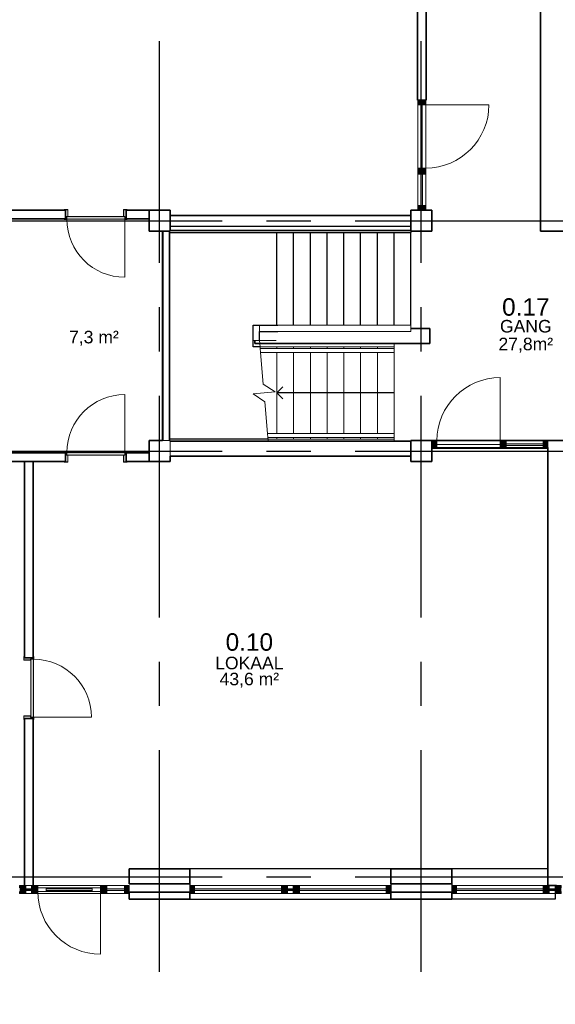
# Model space of a CAD drawing. Header units: millimetres. Extents: x -5940 to 121280, y -35718 to 26615.
# Tile 5 of 51: x 5495 to 13170, y -1827 to 12280. Entities that reach past the tile are written whole.
import ezdxf

# ---------------------------------------------------------------- set-up
doc = ezdxf.new("R2010")
doc.units = ezdxf.units.MM
doc.header["$LTSCALE"] = 100
doc.linetypes.add('CENTER', pattern=[50.8, 31.75, -6.35, 6.35, -6.35])
doc.linetypes.add('HIDDEN', pattern=[0.375, 0.25, -0.125])
for name, color, linetype in [('AL21----_BUITENWAND', 3, 'Continuous'), ('AL22----_BINNENWAND', 2, 'Continuous'), ('AL24----_TRAPPEN', 1, 'Continuous'), ('AL28----_CONSTRUCTIES', 4, 'Continuous'), ('AL31----_BUITENKOZIJN', 1, 'Continuous'), ('AL32----_BINNENKOZIJN', 1, 'Continuous'), ('BL$7----_STRAMIEN', 8, 'Continuous'), ('BL$8----_NVO RUIMTE', 253, 'HIDDEN'), ('BL$8----_RUIMTEBENAMING', 2, 'Continuous'), ('BL$8----_RUIMTENUMMER', 2, 'Continuous')]:
    doc.layers.add(name, color=color, linetype=linetype)
doc.styles.get("Standard").update_dxf_attribs({"font": 'arial.ttf'})

# ---------------------------------------------------------------- blocks, each defined once
blk = doc.blocks.new('NLRS_32_DO_WB_KMS1_krepel_ISR - 830-125-7781696-_--_100 begane grond')
at = {"color": 0, "linetype": 'ByBlock', "lineweight": -2}
for p, q in [((-432, 63), (-432, 71)), ((-430, 63), (-432, 63)), ((-430, 73), (-399, 73)), ((-430, 69), (-430, 63)), ((-401, 71), (-428, 71)), ((-399, 30), (-399, 69)), ((-397, 71), (-397, 30)), ((-395, 28), (-384, 28)), ((-386, 26), (-395, 26)), ((-384, -68), (-384, 24)), ((-382, 26), (-382, -70)), ((418, -70), (418, 26)), ((420, 28), (431, 28)), ((420, 24), (420, -68)), ((431, 26), (422, 26)), ((433, 30), (433, 71)), ((435, 73), (466, 73)), ((435, 69), (435, 30)), ((464, 71), (437, 71)), ((466, 63), (466, 69)), ((468, 63), (466, 63)), ((468, 71), (468, 63)), ((-432, -62), (-430, -62)), ((-432, -70), (-432, -62)), ((-430, -62), (-430, -68)), ((-384, -72), (-430, -72)), ((-428, -70), (-386, -70)), ((466, -72), (420, -72)), ((422, -70), (464, -70)), ((466, -68), (466, -62)), ((466, -62), (468, -62)), ((468, -62), (468, -70))]:
    blk.add_line(p, q, dxfattribs=at)
at = {"color": 0, "linetype": 'ByBlock', "lineweight": -2, "flags": 128}
for points in [[(-432, 71), (-432, 71), (-432, 71), (-432, 72), (-432, 72), (-431, 72), (-431, 72), (-430, 73)], [(-428, 71), (-429, 70), (-429, 70), (-430, 70), (-430, 70), (-430, 69), (-430, 69), (-430, 69)], [(-401, 71), (-401, 70), (-401, 70), (-400, 70), (-400, 70), (-400, 69), (-399, 69), (-399, 69)], [(-399, 73), (-399, 72), (-399, 72), (-398, 72), (-398, 72), (-398, 71), (-397, 71), (-397, 71)], [(-395, 26), (-396, 26), (-397, 26), (-398, 26), (-399, 27), (-399, 28), (-399, 29), (-399, 30)], [(-397, 30), (-397, 29), (-397, 29), (-397, 28), (-397, 28), (-396, 28), (-396, 28), (-395, 28)], [(-384, 24), (-384, 24), (-385, 24), (-385, 25), (-385, 25), (-386, 25), (-386, 25), (-386, 26)], [(-384, 28), (-384, 27), (-384, 27), (-383, 27), (-383, 27), (-383, 26), (-382, 26), (-382, 26)], [(418, 26), (418, 26), (418, 26), (418, 27), (418, 27), (419, 27), (419, 27), (420, 28)], [(422, 26), (421, 25), (421, 25), (420, 25), (420, 25), (420, 24), (420, 24), (420, 24)], [(431, 28), (431, 28), (431, 28), (432, 28), (432, 28), (432, 29), (433, 29), (433, 30)], [(435, 30), (435, 29), (434, 28), (434, 27), (433, 26), (432, 26), (431, 26), (431, 26)], [(433, 71), (433, 71), (433, 71), (433, 72), (433, 72), (434, 72), (434, 72), (435, 73)], [(435, 69), (435, 69), (435, 69), (435, 70), (435, 70), (436, 70), (436, 70), (437, 71)], [(466, 69), (466, 69), (465, 69), (465, 70), (465, 70), (464, 70), (464, 70), (464, 71)], [(466, 73), (466, 72), (466, 72), (467, 72), (467, 72), (467, 71), (468, 71), (468, 71)], [(-430, -72), (-431, -72), (-431, -72), (-432, -72), (-432, -72), (-432, -71), (-432, -71), (-432, -70)], [(-430, -68), (-430, -69), (-430, -69), (-430, -70), (-430, -70), (-429, -70), (-429, -70), (-428, -70)], [(-386, -70), (-386, -70), (-386, -70), (-385, -70), (-385, -70), (-385, -69), (-384, -69), (-384, -68)], [(-382, -70), (-382, -71), (-383, -71), (-383, -72), (-383, -72), (-384, -72), (-384, -72), (-384, -72)], [(420, -72), (419, -72), (419, -72), (418, -72), (418, -72), (418, -71), (418, -71), (418, -70)], [(420, -68), (420, -69), (420, -69), (420, -70), (420, -70), (421, -70), (421, -70), (422, -70)], [(464, -70), (464, -70), (464, -70), (465, -70), (465, -70), (465, -69), (466, -69), (466, -68)], [(468, -70), (468, -71), (467, -71), (467, -72), (467, -72), (466, -72), (466, -72), (466, -72)]]:
    blk.add_lwpolyline(points, dxfattribs=at)
blk = doc.blocks.new('NLRS_32_DO_WPB_onderdeel deur-SH_krepel_ISR - lakdeur_stomp_krepel-7781712-_--_100 begane grond')
at = {"linetype": 'ByBlock', "lineweight": -2}
blk.add_hatch(color=0, dxfattribs=at).paths.add_polyline_path([(415, 0), (-415, 0), (-415, -38), (415, -38)], flags=0)
at = {"color": 0, "linetype": 'ByBlock', "lineweight": -2}
for p, q in [((-415, 3), (-415, 830)), ((-415, 0), (415, 0)), ((415, -38), (-415, -38))]:
    blk.add_line(p, q, dxfattribs=at)
blk.add_arc((-415, 0), 830, 0, 90, dxfattribs=at)
blk = doc.blocks.new('NLRS_32_DO_WB_KMS1_krepel_ISR - 830-125-7782071-_--_100 begane grond')
at = {"color": 0, "linetype": 'ByBlock', "lineweight": -2}
for p, q in [((-432, 62), (-432, 70)), ((-430, 62), (-432, 62)), ((-430, 72), (-384, 72)), ((-430, 68), (-430, 62)), ((-386, 70), (-428, 70)), ((-384, -24), (-384, 68)), ((-382, 70), (-382, -26)), ((418, -26), (418, 70)), ((420, 72), (466, 72)), ((420, 68), (420, -24)), ((464, 70), (422, 70)), ((466, 62), (466, 68)), ((468, 62), (466, 62)), ((468, 70), (468, 62)), ((-432, -71), (-432, -63)), ((-432, -63), (-430, -63)), ((-430, -63), (-430, -69)), ((-399, -73), (-430, -73)), ((-428, -71), (-401, -71)), ((-399, -69), (-399, -30)), ((-397, -30), (-397, -71)), ((-395, -26), (-386, -26)), ((-384, -28), (-395, -28)), ((431, -28), (420, -28)), ((422, -26), (431, -26)), ((433, -71), (433, -30)), ((435, -30), (435, -69)), ((466, -73), (435, -73)), ((437, -71), (464, -71)), ((466, -63), (468, -63)), ((466, -69), (466, -63)), ((468, -63), (468, -71))]:
    blk.add_line(p, q, dxfattribs=at)
at = {"color": 0, "linetype": 'ByBlock', "lineweight": -2, "flags": 128}
for points in [[(-432, 70), (-432, 71), (-432, 71), (-432, 72), (-432, 72), (-431, 72), (-431, 72), (-430, 72)], [(-428, 70), (-429, 70), (-429, 70), (-430, 70), (-430, 70), (-430, 69), (-430, 69), (-430, 68)], [(-384, 68), (-384, 69), (-385, 69), (-385, 70), (-385, 70), (-386, 70), (-386, 70), (-386, 70)], [(-384, 72), (-384, 72), (-384, 72), (-383, 72), (-383, 72), (-383, 71), (-382, 71), (-382, 70)], [(418, 70), (418, 71), (418, 71), (418, 72), (418, 72), (419, 72), (419, 72), (420, 72)], [(422, 70), (421, 70), (421, 70), (420, 70), (420, 70), (420, 69), (420, 69), (420, 68)], [(466, 68), (466, 69), (465, 69), (465, 70), (465, 70), (464, 70), (464, 70), (464, 70)], [(466, 72), (466, 72), (466, 72), (467, 72), (467, 72), (467, 71), (468, 71), (468, 70)], [(-430, -73), (-431, -72), (-431, -72), (-432, -72), (-432, -72), (-432, -71), (-432, -71), (-432, -71)], [(-430, -69), (-430, -69), (-430, -69), (-430, -70), (-430, -70), (-429, -70), (-429, -70), (-428, -71)], [(-399, -69), (-399, -69), (-400, -69), (-400, -70), (-400, -70), (-401, -70), (-401, -70), (-401, -71)], [(-399, -30), (-399, -29), (-399, -28), (-399, -27), (-398, -26), (-397, -26), (-396, -26), (-395, -26)], [(-397, -71), (-397, -71), (-398, -71), (-398, -72), (-398, -72), (-399, -72), (-399, -72), (-399, -73)], [(-395, -28), (-396, -28), (-396, -28), (-397, -28), (-397, -28), (-397, -29), (-397, -29), (-397, -30)], [(-386, -26), (-386, -25), (-386, -25), (-385, -25), (-385, -25), (-385, -24), (-384, -24), (-384, -24)], [(-382, -26), (-382, -26), (-383, -26), (-383, -27), (-383, -27), (-384, -27), (-384, -27), (-384, -28)], [(420, -28), (419, -27), (419, -27), (418, -27), (418, -27), (418, -26), (418, -26), (418, -26)], [(420, -24), (420, -24), (420, -24), (420, -25), (420, -25), (421, -25), (421, -25), (422, -26)], [(431, -26), (431, -26), (432, -26), (433, -26), (434, -27), (434, -28), (435, -29), (435, -30)], [(433, -30), (433, -29), (432, -29), (432, -28), (432, -28), (431, -28), (431, -28), (431, -28)], [(435, -73), (434, -72), (434, -72), (433, -72), (433, -72), (433, -71), (433, -71), (433, -71)], [(437, -71), (436, -70), (436, -70), (435, -70), (435, -70), (435, -69), (435, -69), (435, -69)], [(464, -71), (464, -70), (464, -70), (465, -70), (465, -70), (465, -69), (466, -69), (466, -69)], [(468, -71), (468, -71), (467, -71), (467, -72), (467, -72), (466, -72), (466, -72), (466, -73)]]:
    blk.add_lwpolyline(points, dxfattribs=at)
blk = doc.blocks.new('NLRS_32_DO_WPB_onderdeel deur-SH_krepel_ISR - lakdeur_stomp_krepel-7781714-_--_100 begane grond')
at = {"linetype": 'ByBlock', "lineweight": -2}
blk.add_hatch(color=0, dxfattribs=at).paths.add_polyline_path([(-415, 0), (415, 0), (415, 38), (-415, 38)], flags=0)
at = {"color": 0, "linetype": 'ByBlock', "lineweight": -2}
for p, q in [((415, 38), (-415, 38)), ((-415, 0), (415, 0)), ((-415, -3), (-415, -830))]:
    blk.add_line(p, q, dxfattribs=at)
blk.add_arc((-415, 0), 830, 270, 360, dxfattribs=at)
blk = doc.blocks.new('System Panel - 31_CWP_glas_2-7950511-_--_100 begane grond')
at = {"linetype": 'ByBlock', "lineweight": -2}
blk.add_hatch(color=0, dxfattribs=at).paths.add_polyline_path([(-224.5, 45), (224.5, 45), (224.5, 69), (-224.5, 69)], flags=0)
at = {"color": 0, "linetype": 'ByBlock', "lineweight": -2}
for p, q in [((224.5, 69), (-224.5, 69)), ((-224.5, 69), (-224.5, 45)), ((-224.5, 45), (224.5, 45)), ((224.5, 45), (224.5, 69))]:
    blk.add_line(p, q, dxfattribs=at)
blk = doc.blocks.new('Rectangular Mullion - 31_CWM_067x114-7815947-_--_100 begane grond')
at = {"color": 0, "linetype": 'ByBlock', "lineweight": -2}
for p, q in [((14353, 41780), (14353, 41331)), ((14467, 41780), (14467, 41331))]:
    blk.add_line(p, q, dxfattribs=at)
blk = doc.blocks.new('Rectangular Mullion - 31_CWM_067x114-V2-_--_100 begane grond')
at = {"linetype": 'ByBlock', "lineweight": -2}
blk.add_hatch(color=0, dxfattribs=at).paths.add_polyline_path([(0, 0), (0, -114), (-67, -114), (-67, 0), (-31, 0)], flags=0)
at = {"color": 0, "linetype": 'ByBlock', "lineweight": -2}
for p, q in [((-67, 0), (0, 0)), ((0, 0), (0, -114)), ((-67, -114), (-67, -53)), ((0, -114), (-67, -114))]:
    blk.add_line(p, q, dxfattribs=at)
blk = doc.blocks.new('Rectangular Mullion - 31_CWM_067x114-V3-_--_100 begane grond')
at = {"linetype": 'ByBlock', "lineweight": -2}
blk.add_hatch(color=0, dxfattribs=at).paths.add_polyline_path([(-67, 0), (-67, -114), (0, -114), (0, 0)], flags=0)
at = {"color": 0, "linetype": 'ByBlock', "lineweight": -2}
for p, q in [((0, 0), (-67, 0)), ((-67, 0), (-67, -114)), ((0, -114), (0, 0)), ((-67, -114), (0, -114))]:
    blk.add_line(p, q, dxfattribs=at)
blk = doc.blocks.new('31_DO_deur_0 - deur-7950512-_--_100 begane grond')
at = {"color": 0, "linetype": 'ByBlock', "lineweight": -2}
for p, q in [((452.5, 53), (-452.5, 53)), ((-452.5, 53), (-452.5, -1)), ((452.5, -1), (452.5, 53)), ((-452.5, -1), (452.5, -1))]:
    blk.add_line(p, q, dxfattribs=at)
blk = doc.blocks.new('Rectangular Mullion - 31_CWM_067x114-7814648-_--_100 begane grond')
at = {"color": 0, "linetype": 'ByBlock', "lineweight": -2}
blk.add_line((24883, 37964), (23978, 37964), dxfattribs=at)
blk = doc.blocks.new('Rectangular Mullion - 31_CWM_088x114-7814613-_--_100 begane grond')
at = {"linetype": 'ByBlock', "lineweight": -2}
blk.add_hatch(color=0, dxfattribs=at).paths.add_polyline_path([(-44, 0), (44, 0), (44, -114), (-44, -114), (-44, -26)], flags=0)
at = {"color": 0, "linetype": 'ByBlock', "lineweight": -2}
for p, q in [((-44, 0), (44, 0)), ((-44, -114), (-44, 0)), ((44, -114), (-44, -114)), ((44, -53), (44, -114))]:
    blk.add_line(p, q, dxfattribs=at)
blk = doc.blocks.new('BI deur rechts - BI deur rechts-7950533-_--_100 begane grond')
at = {"color": 0, "linetype": 'ByBlock', "lineweight": -2}
blk.add_line((-452.5, 27), (-452.5, 932), dxfattribs=at)
blk.add_arc((-452.5, 27), 905, 360, 90, dxfattribs=at)
blk = doc.blocks.new('System Panel - 31_CWP_glas_2-7947916-_--_100 begane grond')
at = {"linetype": 'ByBlock', "lineweight": -2}
blk.add_hatch(color=0, dxfattribs=at).paths.add_polyline_path([(-264.25, -45), (-264.25, -69), (264.25, -69), (264.25, -45)], flags=0)
at = {"color": 0, "linetype": 'ByBlock', "lineweight": -2}
for p, q in [((264.25, -45), (-264.25, -45)), ((-264.25, -45), (-264.25, -69)), ((-264.25, -69), (264.25, -69)), ((264.25, -69), (264.25, -45))]:
    blk.add_line(p, q, dxfattribs=at)
blk = doc.blocks.new('Rectangular Mullion - 31_CWM_067x114-7816560-_--_100 begane grond')
at = {"color": 0, "linetype": 'ByBlock', "lineweight": -2}
blk.add_line((15621, 37850), (16150, 37850), dxfattribs=at)
blk = doc.blocks.new('Rectangular Mullion - 31_CWM_067x114-7816429-_--_100 begane grond')
at = {"linetype": 'ByBlock', "lineweight": -2}
blk.add_hatch(color=0, dxfattribs=at).paths.add_polyline_path([(-67, 0), (-67, 114), (0, 114), (0, 0)], flags=0)
at = {"color": 0, "linetype": 'ByBlock', "lineweight": -2}
for p, q in [((-67, 114), (0, 114)), ((-67, 111), (-67, 114)), ((-67, 0), (-67, 57)), ((0, 0), (-67, 0)), ((0, 114), (0, 0))]:
    blk.add_line(p, q, dxfattribs=at)
blk = doc.blocks.new('Rectangular Mullion - 31_CWM_067x114-7816430-_--_100 begane grond')
at = {"linetype": 'ByBlock', "lineweight": -2}
blk.add_hatch(color=0, dxfattribs=at).paths.add_polyline_path([(0, 0), (0, 114), (-67, 114), (-67, 0)], flags=0)
at = {"color": 0, "linetype": 'ByBlock', "lineweight": -2}
for p, q in [((0, 114), (-67, 114)), ((-67, 114), (-67, 0)), ((-67, 0), (0, 0)), ((0, 0), (0, 114))]:
    blk.add_line(p, q, dxfattribs=at)
blk = doc.blocks.new('31_DO_deur_0 - deur-9214822-_--_100 begane grond')
at = {"color": 0, "linetype": 'ByBlock', "lineweight": -2}
for p, q in [((-452.5, -57), (452.5, -57)), ((-452.5, -111), (-452.5, -57)), ((452.5, -111), (-452.5, -111)), ((452.5, -57), (452.5, -111))]:
    blk.add_line(p, q, dxfattribs=at)
blk = doc.blocks.new('Rectangular Mullion - 31_CWM_067x114-7816562-_--_100 begane grond')
at = {"color": 0, "linetype": 'ByBlock', "lineweight": -2}
blk.add_line((14628, 37850), (15533, 37850), dxfattribs=at)
blk = doc.blocks.new('Rectangular Mullion - 31_CWM_088x114-7816427-_--_100 begane grond')
at = {"linetype": 'ByBlock', "lineweight": -2}
blk.add_hatch(color=0, dxfattribs=at).paths.add_polyline_path([(-44, 0), (-44, 114), (44, 114), (44, 0)], flags=0)
at = {"color": 0, "linetype": 'ByBlock', "lineweight": -2}
for p, q in [((-44, 114), (44, 114)), ((-44, 0), (-44, 114)), ((44, 0), (-44, 0)), ((44, 114), (44, 111)), ((44, 57), (44, 0))]:
    blk.add_line(p, q, dxfattribs=at)
blk = doc.blocks.new('BU deur rechts - BU deur rechts-7947938-_--_100 begane grond')
at = {"color": 0, "linetype": 'ByBlock', "lineweight": -2}
blk.add_line((452.5, 27), (452.5, 932), dxfattribs=at)
blk.add_arc((452.5, 27), 905, 90, 180, dxfattribs=at)
blk = doc.blocks.new('Railing - Railing-7872081-_--_100 begane grond')
at = {"color": 0, "linetype": 'ByBlock', "lineweight": -2}
for p, q in [((12095, 39283), (12100, 39227)), ((14014, 39283), (12095, 39283)), ((14014, 39227), (12100, 39227)), ((14014, 39283), (14014, 39227))]:
    blk.add_line(p, q, dxfattribs=at)
blk = doc.blocks.new('Railing - Railing-7872085-_--_100 begane grond')
at = {"color": 0, "linetype": 'ByBlock', "lineweight": -2}
for p, q in [((12202, 38065), (12207, 38009)), ((12334, 38065), (12202, 38065)), ((12334, 38009), (12207, 38009)), ((14014, 38065), (12334, 38065)), ((14014, 38009), (12334, 38009)), ((14014, 38065), (14014, 38009))]:
    blk.add_line(p, q, dxfattribs=at)
blk = doc.blocks.new('System Panel - 31_CWP_glas_2-7948904-_--_100 begane grond')
at = {"linetype": 'ByBlock', "lineweight": -2}
blk.add_hatch(color=0, dxfattribs=at).paths.add_polyline_path([(-622, -69), (622, -69), (622, -45), (-622, -45)], flags=0)
at = {"color": 0, "linetype": 'ByBlock', "lineweight": -2}
for p, q in [((622, -45), (-622, -45)), ((-622, -45), (-622, -69)), ((-622, -69), (622, -69)), ((622, -69), (622, -45))]:
    blk.add_line(p, q, dxfattribs=at)
blk = doc.blocks.new('Rectangular Mullion - 31_CWM_067x114-7948912-_--_100 begane grond')
at = {"color": 0, "linetype": 'ByBlock', "lineweight": -2}
for p, q in [((12400, 31588), (11156, 31588)), ((12400, 31474), (11156, 31474))]:
    blk.add_line(p, q, dxfattribs=at)
blk = doc.blocks.new('Rectangular Mullion - 31_CWM_067x114-7812903-_--_100 begane grond')
at = {"linetype": 'ByBlock', "lineweight": -2}
blk.add_hatch(color=0, dxfattribs=at).paths.add_polyline_path([(-67, 0), (-67, 114), (0, 114), (0, 0)], flags=0)
at = {"color": 0, "linetype": 'ByBlock', "lineweight": -2}
for p, q in [((-67, 114), (0, 114)), ((-67, 0), (-67, 114)), ((0, 0), (-67, 0)), ((0, 114), (0, 0))]:
    blk.add_line(p, q, dxfattribs=at)
blk = doc.blocks.new('System Panel - 31_CWP_glas_2-7948903-_--_100 begane grond')
at = {"linetype": 'ByBlock', "lineweight": -2}
blk.add_hatch(color=0, dxfattribs=at).paths.add_polyline_path([(41, -69), (41, -45), (-41, -45), (-41, -69)], flags=0)
at = {"color": 0, "linetype": 'ByBlock', "lineweight": -2}
for p, q in [((41, -45), (-41, -45)), ((-41, -45), (-41, -69)), ((-41, -69), (41, -69)), ((41, -69), (41, -45))]:
    blk.add_line(p, q, dxfattribs=at)
blk = doc.blocks.new('Rectangular Mullion - 31_CWM_067x114-7948828-_--_100 begane grond')
at = {"color": 0, "linetype": 'ByBlock', "lineweight": -2}
for p, q in [((12571, 31588), (12488, 31588)), ((12571, 31474), (12488, 31474))]:
    blk.add_line(p, q, dxfattribs=at)
blk = doc.blocks.new('Rectangular Mullion - 31_CWM_088x114-V5-_--_100 begane grond')
at = {"linetype": 'ByBlock', "lineweight": -2}
blk.add_hatch(color=0, dxfattribs=at).paths.add_polyline_path([(-44, 0), (-44, 114), (44, 114), (44, 0)], flags=0)
at = {"color": 0, "linetype": 'ByBlock', "lineweight": -2}
for p, q in [((-44, 114), (44, 114)), ((-44, 0), (-44, 114)), ((44, 0), (-44, 0)), ((44, 114), (44, 0))]:
    blk.add_line(p, q, dxfattribs=at)
blk = doc.blocks.new('Rectangular Mullion - 31_CWM_067x114-7948830-_--_100 begane grond')
at = {"color": 0, "linetype": 'ByBlock', "lineweight": -2}
for p, q in [((13902, 31588), (12659, 31588)), ((13902, 31474), (12659, 31474))]:
    blk.add_line(p, q, dxfattribs=at)
blk = doc.blocks.new('Rectangular Mullion - 31_CWM_067x114-7812575-_--_100 begane grond')
at = {"linetype": 'ByBlock', "lineweight": -2}
blk.add_hatch(color=0, dxfattribs=at).paths.add_polyline_path([(-67, 114), (-67, 0), (0, 0), (0, 114)], flags=0)
at = {"color": 0, "linetype": 'ByBlock', "lineweight": -2}
for p, q in [((0, 114), (-67, 114)), ((-67, 114), (-67, 0)), ((-67, 0), (0, 0)), ((0, 0), (0, 114))]:
    blk.add_line(p, q, dxfattribs=at)
blk = doc.blocks.new('Rectangular Mullion - 31_CWM_067x114-7812746-_--_100 begane grond')
at = {"linetype": 'ByBlock', "lineweight": -2}
blk.add_hatch(color=0, dxfattribs=at).paths.add_polyline_path([(-67, 114), (0, 114), (0, 0), (-67, 0), (-67, 25)], flags=0)
at = {"color": 0, "linetype": 'ByBlock', "lineweight": -2}
for p, q in [((-67, 114), (0, 114)), ((-67, 0), (-67, 114)), ((0, 0), (-67, 0)), ((0, 114), (0, 0))]:
    blk.add_line(p, q, dxfattribs=at)
blk = doc.blocks.new('Rectangular Mullion - 31_CWM_088x114-V22-_--_100 begane grond')
at = {"linetype": 'ByBlock', "lineweight": -2}
blk.add_hatch(color=0, dxfattribs=at).paths.add_polyline_path([(-44, 114), (44, 114), (44, 0), (-44, 0), (-44, 84)], flags=0)
at = {"color": 0, "linetype": 'ByBlock', "lineweight": -2}
for p, q in [((-44, 114), (44, 114)), ((-44, 84), (-44, 114)), ((-44, 0), (-44, 30)), ((44, 0), (-44, 0)), ((44, 114), (44, 0))]:
    blk.add_line(p, q, dxfattribs=at)
blk = doc.blocks.new('31_DO_deur_3 - slank-9158022-_--_100 begane grond')
at = {"color": 0, "linetype": 'ByBlock', "lineweight": -2}
for p, q in [((-450, -30), (-330, -30)), ((-450, -84), (-450, -30)), ((-330, -84), (-450, -84)), ((-330, -30), (-330, -84)), ((330, -30), (-330, -30)), ((-330, -84), (330, -84)), ((330, -30), (450, -30)), ((330, -84), (330, -30)), ((450, -84), (330, -84)), ((450, -30), (450, -84))]:
    blk.add_line(p, q, dxfattribs=at)
blk = doc.blocks.new('Rectangular Mullion - 31_CWM_067x114-7948826-_--_100 begane grond')
at = {"color": 0, "linetype": 'ByBlock', "lineweight": -2}
for p, q in [((8650, 31588), (7750, 31588)), ((8650, 31474), (7750, 31474))]:
    blk.add_line(p, q, dxfattribs=at)
blk = doc.blocks.new('Rectangular Mullion - 31_CWM_088x114-V21-_--_100 begane grond')
at = {"linetype": 'ByBlock', "lineweight": -2}
blk.add_hatch(color=0, dxfattribs=at).paths.add_polyline_path([(-44, 114), (44, 114), (44, 0), (-44, 0), (-44, 84)], flags=0)
at = {"color": 0, "linetype": 'ByBlock', "lineweight": -2}
for p, q in [((-44, 114), (44, 114)), ((-44, 0), (-44, 114)), ((44, 0), (-44, 0)), ((44, 114), (44, 84)), ((44, 30), (44, 0))]:
    blk.add_line(p, q, dxfattribs=at)
blk = doc.blocks.new('System Panel - 31_CWP_glas_2-7948836-_--_100 begane grond')
at = {"linetype": 'ByBlock', "lineweight": -2}
blk.add_hatch(color=0, dxfattribs=at).paths.add_polyline_path([(128, -69), (128, -45), (-128, -45), (-128, -69)], flags=0)
at = {"color": 0, "linetype": 'ByBlock', "lineweight": -2}
for p, q in [((128, -45), (-128, -45)), ((-128, -45), (-128, -69)), ((-128, -69), (128, -69)), ((128, -69), (128, -45))]:
    blk.add_line(p, q, dxfattribs=at)
blk = doc.blocks.new('Rectangular Mullion - 31_CWM_067x114-7948918-_--_100 begane grond')
at = {"color": 0, "linetype": 'ByBlock', "lineweight": -2}
for p, q in [((10152, 31588), (9897, 31588)), ((10152, 31474), (9897, 31474))]:
    blk.add_line(p, q, dxfattribs=at)
blk = doc.blocks.new('BU deur links - BU deur links-7948968-_--_100 begane grond')
at = {"color": 0, "linetype": 'ByBlock', "lineweight": -2}
blk.add_line((-450, 27), (-450, 927), dxfattribs=at)
blk.add_arc((-450, 27), 900, 0, 90, dxfattribs=at)
blk = doc.blocks.new('WI_subvak - glas 2-9157994-_--_100 begane grond')
at = {"color": 0, "linetype": 'ByBlock', "lineweight": -2}
for p, q in [((-330, 12), (330, 12)), ((330, -12), (-330, -12))]:
    blk.add_line(p, q, dxfattribs=at)
blk = doc.blocks.new('Rectangular Mullion - 31_CWM_067x114-7812031-_--_100 begane grond')
at = {"linetype": 'ByBlock', "lineweight": -2}
blk.add_hatch(color=0, dxfattribs=at).paths.add_polyline_path([(0, 0), (0, -114), (-67, -114), (-67, 0)], flags=0)
at = {"color": 0, "linetype": 'ByBlock', "lineweight": -2}
for p, q in [((-67, 0), (0, 0)), ((-67, -114), (-67, 0)), ((0, 0), (0, -114)), ((0, -114), (-67, -114))]:
    blk.add_line(p, q, dxfattribs=at)
blk = doc.blocks.new('System Panel - 31_CWP_glas_2-7913115-_--_100 begane grond')
at = {"linetype": 'ByBlock', "lineweight": -2}
blk.add_hatch(color=0, dxfattribs=at).paths.add_polyline_path([(41, 45), (41, 69), (-41, 69), (-41, 45)], flags=0)
at = {"color": 0, "linetype": 'ByBlock', "lineweight": -2}
for p, q in [((41, 69), (-41, 69)), ((-41, 69), (-41, 45)), ((-41, 45), (41, 45)), ((41, 45), (41, 69))]:
    blk.add_line(p, q, dxfattribs=at)
blk = doc.blocks.new('Rectangular Mullion - 31_CWM_067x114-V23-_--_100 begane grond')
at = {"color": 0, "linetype": 'ByBlock', "lineweight": -2}
blk.add_line((16238, 31474), (16321, 31474), dxfattribs=at)
blk = doc.blocks.new('Rectangular Mullion - 31_CWM_088x114-V20-_--_100 begane grond')
at = {"linetype": 'ByBlock', "lineweight": -2}
blk.add_hatch(color=0, dxfattribs=at).paths.add_polyline_path([(44, 0), (44, -114), (-44, -114), (-44, 0)], flags=0)
at = {"color": 0, "linetype": 'ByBlock', "lineweight": -2}
for p, q in [((-44, 0), (44, 0)), ((-44, -30), (-44, 0)), ((44, 0), (44, -114)), ((-44, -114), (-44, -84)), ((44, -114), (-44, -114))]:
    blk.add_line(p, q, dxfattribs=at)
blk = doc.blocks.new('System Panel - 31_CWP_glas_2-7913180-_--_100 begane grond')
at = {"linetype": 'ByBlock', "lineweight": -2}
blk.add_hatch(color=0, dxfattribs=at).paths.add_polyline_path([(622, 45), (622, 69), (-622, 69), (-622, 45)], flags=0)
at = {"color": 0, "linetype": 'ByBlock', "lineweight": -2}
for p, q in [((622, 69), (-622, 69)), ((-622, 69), (-622, 45)), ((-622, 45), (622, 45)), ((622, 45), (622, 69))]:
    blk.add_line(p, q, dxfattribs=at)
blk = doc.blocks.new('Rectangular Mullion - 31_CWM_067x114-7913178-_--_100 begane grond')
at = {"color": 0, "linetype": 'ByBlock', "lineweight": -2}
for p, q in [((17652, 48854), (16409, 48854)), ((17652, 48740), (16409, 48740))]:
    blk.add_line(p, q, dxfattribs=at)
blk = doc.blocks.new('Rectangular Mullion - 31_CWM_088x114-V6-_--_100 begane grond')
at = {"linetype": 'ByBlock', "lineweight": -2}
blk.add_hatch(color=0, dxfattribs=at).paths.add_polyline_path([(44, 0), (44, -114), (-44, -114), (-44, 0)], flags=0)
at = {"color": 0, "linetype": 'ByBlock', "lineweight": -2}
for p, q in [((-44, 0), (44, 0)), ((-44, -114), (-44, 0)), ((44, 0), (44, -114)), ((44, -114), (-44, -114))]:
    blk.add_line(p, q, dxfattribs=at)

msp = doc.modelspace()

# ---------------------------------------------------------------- linework, layer by layer
at = {"layer": 'AL21----_BUITENWAND', "lineweight": 35}
for p, q in [((7935, 114), (7065, 114)), ((7065, 114), (7065, -100)), ((7935, -100), (7935, 114)), ((11685, 114), (10815, 114)), ((10815, 114), (10815, -100)), ((11685, -100), (11685, 114)), ((7065, -100), (7935, -100)), ((10815, -100), (11685, -100)), ((13062, -126), (13188, -126)), ((7935, -220), (7065, -220)), ((7065, -220), (7065, -320)), ((7935, -320), (7935, -220)), ((11685, -220), (10815, -220)), ((10815, -220), (10815, -320)), ((11685, -320), (11685, -220)), ((7065, -320), (7935, -320)), ((10815, -320), (11685, -320))]:
    msp.add_line(p, q, dxfattribs=at)
at = {"layer": 'AL21----_BUITENWAND'}
for points in [[(10815, 114), (7935, 114)], [(7935, 114), (7935, -320)], [(10815, 114), (10815, -320)], [(13062, 114), (11658, 114)], [(11685, 114), (11685, -320)], [(13167, -240), (13167, -320), (11685, -320)], [(7935, -320), (10815, -320)]]:
    msp.add_lwpolyline(points, dxfattribs=at)
at = {"layer": 'AL22----_BINNENWAND', "lineweight": 35}
for p, q in [((11193, 16786), (11193, 11126)), ((11318, 11126), (11318, 16786)), ((12959, 13218), (12959, 9250)), ((11193, 11126), (11318, 11126)), ((6136, 9550), (4900, 9550)), ((6151, 9550), (6138, 9550)), ((6151, 9425), (6151, 9550)), ((7034, 9550), (7021, 9550)), ((7021, 9550), (7021, 9425)), ((7350, 9550), (7036, 9550)), ((11100, 9474), (7650, 9474)), ((4900, 9425), (6136, 9425)), ((6138, 9425), (6151, 9425)), ((7021, 9425), (7034, 9425)), ((7036, 9425), (7350, 9425)), ((7540, 9250), (7540, 6250)), ((7640, 6250), (7640, 9250)), ((7650, 9260), (11100, 9260)), ((12959, 9250), (13283, 9250)), ((11374, 7857), (11100, 7857)), ((11374, 7643), (11374, 7857)), ((8866, 7686), (8866, 7643)), ((8866, 7643), (11374, 7643)), ((9172, 6240), (7650, 6240)), ((11100, 6240), (9172, 6240)), ((13482, 6250), (11400, 6250)), ((6136, 6075), (4901, 6075)), ((6151, 6075), (6138, 6075)), ((6151, 5950), (6151, 6075)), ((7034, 6075), (7021, 6075)), ((7021, 6075), (7021, 5950)), ((7350, 6075), (7036, 6075)), ((13062, 6150), (13062, -126)), ((4901, 5950), (6136, 5950)), ((5563, 5950), (5563, 3138)), ((5688, 3138), (5688, 5950)), ((6138, 5950), (6151, 5950)), ((7021, 5950), (7034, 5950)), ((7036, 5950), (7350, 5950)), ((7650, 6026), (11100, 6026)), ((5563, 3151), (5563, 3138)), ((5563, 3138), (5688, 3138)), ((5688, 3138), (5688, 3151)), ((5563, 2268), (5563, -126)), ((5563, 2268), (5563, 2255)), ((5688, 2268), (5563, 2268)), ((5688, -126), (5688, 2268)), ((5688, 2255), (5688, 2268))]:
    msp.add_line(p, q, dxfattribs=at)
at = {"layer": 'AL22----_BINNENWAND'}
for p, q in [((7650, 9321), (9180, 9321)), ((9180, 9321), (11100, 9321)), ((7549, 6250), (7549, 9250)), ((7640, 6270), (7640, 9230)), ((7640, 6270), (7640, 9230)), ((11100, 9250), (11100, 9230))]:
    msp.add_line(p, q, dxfattribs=at)
at = {"layer": 'AL24----_TRAPPEN'}
for p, q in [((7640, 9230), (9180, 9230)), ((7640, 9230), (9180, 9230)), ((9180, 7905), (9180, 9230)), ((9180, 9230), (11100, 9230)), ((9180, 9230), (11100, 9230)), ((9420, 7905), (9420, 9230)), ((9660, 7905), (9660, 9230)), ((9900, 7905), (9900, 9230)), ((10140, 7905), (10140, 9230)), ((10380, 7905), (10380, 9230)), ((10620, 7905), (10620, 9230)), ((10860, 7905), (10860, 9230)), ((11100, 7905), (11100, 9230)), ((8840, 7905), (9194, 7905)), ((8840, 7595), (8840, 7905)), ((8840, 7905), (9194, 7905)), ((8931, 7814), (9194, 7814)), ((8931, 7686), (8931, 7814)), ((8840, 7595), (8840, 7686)), ((8939, 7595), (8840, 7595)), ((8939, 7595), (8840, 7595)), ((9265, 7018), (9180, 6934)), ((9265, 6849), (9180, 6934)), ((9420, 6934), (9180, 6934)), ((9660, 6934), (9420, 6934)), ((9900, 6934), (9660, 6934)), ((10140, 6934), (9900, 6934)), ((10380, 6934), (10140, 6934)), ((10620, 6934), (10380, 6934)), ((10860, 6934), (10620, 6934)), ((9056, 6270), (7640, 6270)), ((9056, 6270), (7640, 6270))]:
    msp.add_line(p, q, dxfattribs=at)
at = {"layer": 'AL24----_TRAPPEN', "lineweight": 13}
for p, q in [((8840, 7905), (8912, 7905)), ((8840, 7686), (8840, 7905)), ((8912, 7905), (8931, 7905)), ((8931, 7905), (10893, 7905)), ((8931, 7686), (8931, 7905)), ((11100, 7905), (10893, 7905)), ((11100, 7814), (11100, 7905)), ((8948, 7814), (10893, 7814)), ((10893, 7814), (11100, 7814)), ((8931, 7686), (8840, 7686)), ((8939, 7595), (8931, 7686)), ((9122, 7686), (8931, 7686)), ((8931, 7686), (8939, 7595)), ((9172, 7686), (9122, 7686)), ((10860, 7643), (10860, 7595)), ((8941, 7570), (8939, 7595)), ((8939, 7595), (9122, 7595)), ((10860, 7595), (8939, 7595)), ((8986, 7059), (8946, 7514)), ((9147, 7595), (9122, 7595)), ((9387, 7595), (9180, 7595)), ((9180, 7595), (9180, 7570)), ((9180, 7514), (9180, 6352)), ((9627, 7595), (9420, 7595)), ((9420, 7595), (9420, 7570)), ((9420, 7514), (9420, 6352)), ((9867, 7595), (9660, 7595)), ((9660, 7595), (9660, 7570)), ((9660, 7514), (9660, 6352)), ((10107, 7595), (9900, 7595)), ((9900, 7595), (9900, 7570)), ((9900, 7514), (9900, 6352)), ((10347, 7595), (10140, 7595)), ((10140, 7595), (10140, 7570)), ((10140, 7514), (10140, 6352)), ((10587, 7595), (10380, 7595)), ((10380, 7595), (10380, 7570)), ((10380, 7514), (10380, 6352)), ((10827, 7595), (10620, 7595)), ((10620, 7595), (10620, 7570)), ((10620, 7514), (10620, 6352)), ((10860, 7595), (10860, 7570)), ((10860, 7514), (10860, 6352)), ((9155, 6947), (8986, 7059)), ((8839, 6919), (9155, 6947)), ((9008, 6806), (8839, 6919)), ((9048, 6352), (9008, 6806)), ((9056, 6270), (9053, 6296)), ((9058, 6240), (9056, 6270)), ((9122, 6270), (9056, 6270)), ((9056, 6270), (9058, 6240)), ((9147, 6270), (9122, 6270)), ((9180, 6270), (9147, 6270)), ((9180, 6296), (9180, 6270)), ((9387, 6270), (9180, 6270)), ((10860, 6270), (9180, 6270)), ((9420, 6296), (9420, 6270)), ((9627, 6270), (9420, 6270)), ((9660, 6296), (9660, 6270)), ((9867, 6270), (9660, 6270)), ((9900, 6296), (9900, 6270)), ((10107, 6270), (9900, 6270)), ((10140, 6296), (10140, 6270)), ((10347, 6270), (10140, 6270)), ((10380, 6296), (10380, 6270)), ((10587, 6270), (10380, 6270)), ((10620, 6296), (10620, 6270)), ((10827, 6270), (10620, 6270)), ((10860, 6296), (10860, 6270)), ((10860, 6270), (10860, 6240))]:
    msp.add_line(p, q, dxfattribs=at)
at = {"layer": 'AL28----_CONSTRUCTIES', "lineweight": 35}
for p, q in [((7650, 9550), (7350, 9550)), ((7350, 9550), (7350, 9250)), ((7650, 9250), (7650, 9550)), ((11400, 9550), (11100, 9550)), ((11100, 9550), (11100, 9250)), ((11400, 9250), (11400, 9550)), ((7350, 9250), (7650, 9250)), ((11100, 9250), (11400, 9250)), ((7540, 6250), (7350, 6250)), ((7350, 6250), (7350, 5950)), ((7650, 6250), (7640, 6250)), ((7650, 6240), (7650, 6250)), ((11400, 6250), (11100, 6250)), ((11100, 6250), (11100, 5950)), ((11400, 5950), (11400, 6250)), ((7350, 5950), (7650, 5950)), ((7650, 5950), (7650, 6026)), ((11100, 5950), (11400, 5950))]:
    msp.add_line(p, q, dxfattribs=at)
at = {"layer": 'AL28----_CONSTRUCTIES', "lineweight": 18}
for p, q in [((7640, 6250), (7540, 6250)), ((7650, 6026), (7650, 6240))]:
    msp.add_line(p, q, dxfattribs=at)
at = {"layer": 'AL32----_BINNENKOZIJN', "lineweight": 18}
msp.add_line((11400, 6150), (13062, 6150), dxfattribs=at)
at = {"layer": 'BL$7----_STRAMIEN', "linetype": 'CENTER'}
for p, q in [((7500, -6443), (7500, 25615)), ((11250, -6443), (11250, 25615)), ((-4940, 9400), (120280, 9400)), ((-4940, 6100), (120280, 6100)), ((-4940, 0), (120280, 0))]:
    msp.add_line(p, q, dxfattribs=at)

# ---------------------------------------------------------------- block references
at = {"layer": 'AL22----_BINNENWAND', "lineweight": 13}
for name in ['Rectangular Mullion - 31_CWM_067x114-7816562-_--_100 begane grond', 'Rectangular Mullion - 31_CWM_067x114-7816560-_--_100 begane grond']:
    msp.add_blockref(name, (-3154, -31714), dxfattribs=at)
at = {"layer": 'AL24----_TRAPPEN', "lineweight": 13}
for name in ['Railing - Railing-7872081-_--_100 begane grond', 'Railing - Railing-7872085-_--_100 begane grond']:
    msp.add_blockref(name, (-3154, -31714), dxfattribs=at)
at = {"layer": 'AL31----_BUITENKOZIJN', "lineweight": 13, "extrusion": (0, 0, -1), "rotation": 180}
for name, p in [('Rectangular Mullion - 31_CWM_088x114-V22-_--_100 begane grond', (-5539, -126)), ('Rectangular Mullion - 31_CWM_088x114-V21-_--_100 begane grond', (-5710, -126)), ('Rectangular Mullion - 31_CWM_088x114-V22-_--_100 begane grond', (-6698, -126)), ('Rectangular Mullion - 31_CWM_067x114-7812746-_--_100 begane grond', (-7065, -126)), ('Rectangular Mullion - 31_CWM_088x114-V5-_--_100 begane grond', (-9289, -126)), ('Rectangular Mullion - 31_CWM_088x114-V5-_--_100 begane grond', (-9460, -126)), ('Rectangular Mullion - 31_CWM_067x114-7812903-_--_100 begane grond', (-10815, -126))]:
    msp.add_blockref(name, p, dxfattribs=at)
at = {"layer": 'AL31----_BUITENKOZIJN', "lineweight": 13}
for name, p in [('Rectangular Mullion - 31_CWM_067x114-7948828-_--_100 begane grond', (-6904, -31714)), ('Rectangular Mullion - 31_CWM_067x114-7948826-_--_100 begane grond', (-1995, -31714)), ('Rectangular Mullion - 31_CWM_067x114-7948918-_--_100 begane grond', (-3154, -31714)), ('Rectangular Mullion - 31_CWM_067x114-7948912-_--_100 begane grond', (-3154, -31714)), ('Rectangular Mullion - 31_CWM_067x114-7948828-_--_100 begane grond', (-3154, -31714)), ('Rectangular Mullion - 31_CWM_067x114-7948830-_--_100 begane grond', (-3154, -31714)), ('System Panel - 31_CWP_glas_2-7948903-_--_100 begane grond', (5625, -126)), ('System Panel - 31_CWP_glas_2-7948836-_--_100 begane grond', (6870, -126)), ('System Panel - 31_CWP_glas_2-7948904-_--_100 begane grond', (8624, -126)), ('System Panel - 31_CWP_glas_2-7948903-_--_100 begane grond', (9375, -126)), ('System Panel - 31_CWP_glas_2-7948904-_--_100 begane grond', (10126, -126)), ('Rectangular Mullion - 31_CWM_067x114-V23-_--_100 begane grond', (-3154, -31714))]:
    msp.add_blockref(name, p, dxfattribs=at)
at = {"layer": 'AL31----_BUITENKOZIJN', "lineweight": 13, "rotation": 180}
for name, p in [('Rectangular Mullion - 31_CWM_067x114-7812575-_--_100 begane grond', (7935, -126)), ('Rectangular Mullion - 31_CWM_067x114-7913178-_--_100 begane grond', (29404, 48614)), ('System Panel - 31_CWP_glas_2-7913180-_--_100 begane grond', (12374, -126)), ('System Panel - 31_CWP_glas_2-7913115-_--_100 begane grond', (13125, -126))]:
    msp.add_blockref(name, p, dxfattribs=at)
at = {"layer": 'AL31----_BUITENKOZIJN', "lineweight": 13, "extrusion": (0, 0, -1)}
for name, p in [('Rectangular Mullion - 31_CWM_067x114-7812031-_--_100 begane grond', (-11685, -126)), ('Rectangular Mullion - 31_CWM_088x114-V6-_--_100 begane grond', (-13040, -126)), ('Rectangular Mullion - 31_CWM_088x114-V20-_--_100 begane grond', (-13211, -126))]:
    msp.add_blockref(name, p, dxfattribs=at)
at = {"layer": 'AL31----_BUITENKOZIJN', "lineweight": 18}
for name, p in [('31_DO_deur_3 - slank-9158022-_--_100 begane grond', (6204, -126)), ('WI_subvak - glas 2-9157994-_--_100 begane grond', (6204, -183))]:
    msp.add_blockref(name, p, dxfattribs=at)
at = {"layer": 'AL31----_BUITENKOZIJN', "lineweight": 18, "rotation": 180}
msp.add_blockref('BU deur links - BU deur links-7948968-_--_100 begane grond', (6204, -183), dxfattribs=at)
at = {"layer": 'AL32----_BINNENKOZIJN', "lineweight": 18, "extrusion": (0, 0, -1)}
for name, p, rotation in [('Rectangular Mullion - 31_CWM_067x114-V2-_--_100 begane grond', (-11313, 11126), 90.00000000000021), ('Rectangular Mullion - 31_CWM_088x114-7814613-_--_100 begane grond', (-11313, 10110), 90.00000000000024)]:
    msp.add_blockref(name, p, dxfattribs=dict(at, rotation=rotation))
at = {"layer": 'AL32----_BINNENKOZIJN', "lineweight": 18}
for name, p, rotation in [('Rectangular Mullion - 31_CWM_067x114-7814648-_--_100 begane grond', (49162, -13824), 90), ('31_DO_deur_0 - deur-7950512-_--_100 begane grond', (11313, 10607), 89.99999999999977), ('BI deur rechts - BI deur rechts-7950533-_--_100 begane grond', (11287, 10607), 269.9999999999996), ('System Panel - 31_CWP_glas_2-7950511-_--_100 begane grond', (11313, 9842), 89.99999999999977), ('Rectangular Mullion - 31_CWM_067x114-V3-_--_100 begane grond', (11313, 9550), 269.9999999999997), ('NLRS_32_DO_WB_KMS1_krepel_ISR - 830-125-7781696-_--_100 begane grond', (6603, 9488), 180), ('NLRS_32_DO_WPB_onderdeel deur-SH_krepel_ISR - lakdeur_stomp_krepel-7781712-_--_100 begane grond', (6586, 9420), 180), ('NLRS_32_DO_WPB_onderdeel deur-SH_krepel_ISR - lakdeur_stomp_krepel-7781714-_--_100 begane grond', (6586, 6080), 180), ('31_DO_deur_0 - deur-9214822-_--_100 begane grond', (11927, 6136), 180), ('NLRS_32_DO_WB_KMS1_krepel_ISR - 830-125-7782071-_--_100 begane grond', (6603, 6013), 180), ('System Panel - 31_CWP_glas_2-7947916-_--_100 begane grond', (12731, 6136), 180), ('NLRS_32_DO_WB_KMS1_krepel_ISR - 830-125-7782071-_--_100 begane grond', (5626, 2686), 89.9999999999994), ('NLRS_32_DO_WPB_onderdeel deur-SH_krepel_ISR - lakdeur_stomp_krepel-7781714-_--_100 begane grond', (5693, 2703), 89.9999999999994)]:
    msp.add_blockref(name, p, dxfattribs=dict(at, rotation=rotation))
for name, p in [('Rectangular Mullion - 31_CWM_067x114-7815947-_--_100 begane grond', (-3154, -31714)), ('BU deur rechts - BU deur rechts-7947938-_--_100 begane grond', (11927, 6220)), ('Rectangular Mullion - 31_CWM_067x114-7816430-_--_100 begane grond', (13062, 6136))]:
    msp.add_blockref(name, p, dxfattribs=at)
at = {"layer": 'AL32----_BINNENKOZIJN', "lineweight": 18, "extrusion": (0, 0, -1)}
for name, p in [('Rectangular Mullion - 31_CWM_067x114-7816429-_--_100 begane grond', (-11407, 6136)), ('Rectangular Mullion - 31_CWM_088x114-7816427-_--_100 begane grond', (-12423, 6136))]:
    msp.add_blockref(name, p, dxfattribs=at)

# ---------------------------------------------------------------- texts
at = {"layer": 'BL$8----_NVO RUIMTE', "color": 1, "char_height": 180, "attachment_point": 5}
for s, heights, insert in [('7,3 m²', [276], (6559, 7716)), ('27,8m²', [0.0399], (12747, 7617)), ('43,6 m²', [0.0399], (8786, 2817))]:
    msp.add_mtext_dynamic_manual_height_columns(s, width=1026.64, gutter_width=460, heights=heights, dxfattribs=dict(at, insert=insert))
at = {"layer": 'BL$8----_RUIMTEBENAMING', "color": 1, "char_height": 180, "attachment_point": 5}
for s, insert in [('GANG', (12747, 7887)), ('LOKAAL', (8786, 3062))]:
    msp.add_mtext_dynamic_manual_height_columns(s, width=0.614, gutter_width=1, heights=[0.0399], dxfattribs=dict(at, insert=insert))
at = {"layer": 'BL$8----_RUIMTENUMMER', "color": 2, "char_height": 250, "attachment_point": 5}
for s, insert in [('0.17', (12747, 8162)), ('0.10', (8786, 3362))]:
    msp.add_mtext_dynamic_manual_height_columns(s, width=0.614, gutter_width=1, heights=[0.0399], dxfattribs=dict(at, insert=insert))

doc.saveas('drawing.dxf')
